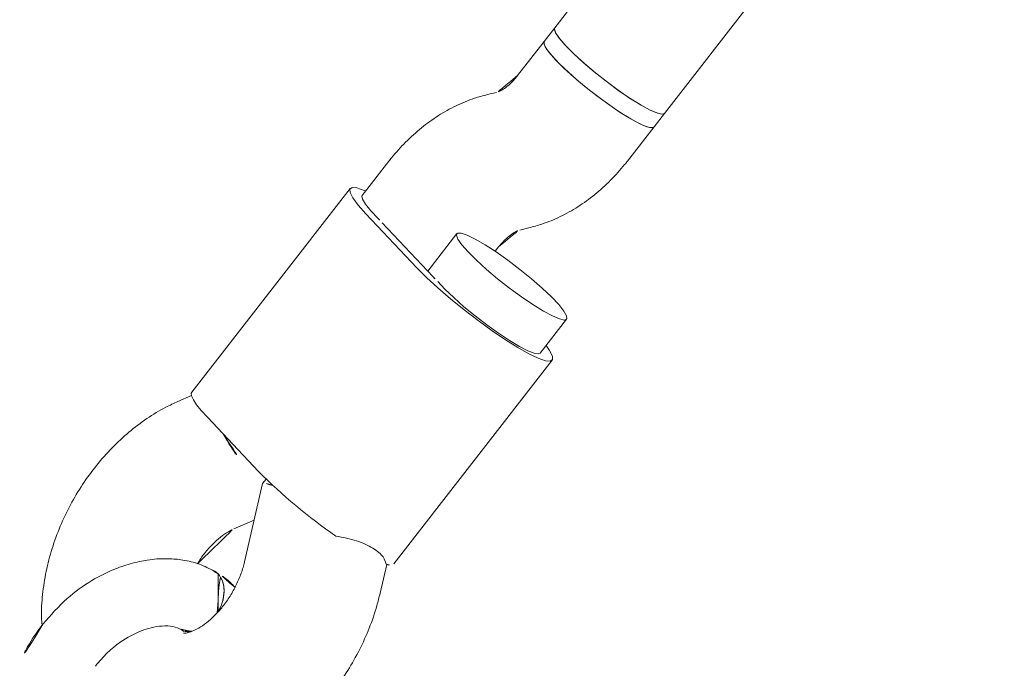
# Model space of a CAD drawing. Extents: x 5459245 to 5462690, y 5971016 to 5972523.
# Tile 91 of 198: x 5462451.0759 to 5462451.1891, y 5972212.4238 to 5972212.4983. Entities that reach past the tile are written whole.
import ezdxf

# ---------------------------------------------------------------- set-up
doc = ezdxf.new("R2010")
doc.units = 0
doc.layers.add('A_MAŁA ARCHITEKTURA', color=195, linetype='CONTINUOUS', lineweight=9)

# ---------------------------------------------------------------- blocks, each defined once
blk = doc.blocks.new('A$C43995eb0')
at = {"layer": 'A_MAŁA ARCHITEKTURA', "linetype": 'Continuous'}
for p, q in [((3175.09, -1090.27), (2927.99, -1043.07)), ((2921.23, -1058.07), (3172.08, -1105.99)), ((3235.33, -1094.42), (3206.21, -1088.86)), ((3206.12, -1090.46), (3201.27, -1089.53)), ((3177.03, -1090.64), (3175.09, -1090.27)), ((3181.91, -1091.58), (3177.03, -1090.64)), ((3239.07, -1094.3), (3235.76, -1095.13)), ((3194.6, -1099), (3193.89, -1098.17)), ((3198.06, -1100.4), (3197.42, -1100.28)), ((3198.26, -1105.25), (3203.61, -1106.27)), ((3201.06, -1113.46), (3203.92, -1105.4)), ((3172.08, -1105.99), (3174.03, -1106.36)), ((3174.03, -1106.36), (3178.91, -1107.29)), ((3200.98, -1115.61), (3203.84, -1107.55)), ((3181.73, -1108.57), (3182.44, -1109.4)), ((3233.98, -1112.07), (3242.96, -1109.82)), ((3240.12, -1112.63), (3238.16, -1111.02)), ((3233.35, -1111.95), (3233.97, -1112.07)), ((3245.45, -1112.43), (3245.56, -1111.88)), ((3245.56, -1111.88), (3245.5, -1112.43)), ((3253.17, -1112.79), (3253.24, -1112.39)), ((3232.96, -1113.12), (3230.1, -1121.18)), ((3194.42, -1115.99), (3199.3, -1116.93)), ((3199.22, -1118.53), (3228.34, -1124.09)), ((3228.7, -1123.95), (3230.01, -1125.02))]:
    blk.add_line(p, q, dxfattribs=at)
at = {"layer": 'A_MAŁA ARCHITEKTURA', "linetype": 'Continuous', "flags": 128}
for points in [[(3203.84, -1107.55), (3204.32, -1106.06), (3204.8, -1104.35), (3205.26, -1102.48), (3205.68, -1100.52), (3206.05, -1098.52), (3206.35, -1096.57), (3206.58, -1094.72), (3206.72, -1093.03), (3206.78, -1091.58), (3206.75, -1090.4), (3206.62, -1089.53), (3206.42, -1089.01), (3206.13, -1088.86), (3205.78, -1089.07), (3205.37, -1089.64), (3205.05, -1090.26)], [(3199.54, -1103.13), (3199.96, -1101.84), (3200.36, -1100.34), (3200.74, -1098.71), (3201.07, -1097.01), (3201.35, -1095.33), (3201.54, -1093.75), (3201.66, -1092.34), (3201.68, -1091.16), (3201.62, -1090.28), (3201.47, -1089.72), (3201.24, -1089.53), (3200.94, -1089.71), (3200.58, -1090.24), (3200.19, -1091.11), (3199.78, -1092.27), (3199.37, -1093.67), (3198.97, -1095.25), (3198.61, -1096.92), (3198.31, -1098.62), (3198.07, -1100.26), (3197.92, -1101.77), (3197.85, -1103.07), (3197.87, -1104.11), (3197.98, -1104.83), (3198.17, -1105.2), (3198.43, -1105.21), (3198.76, -1104.86), (3199.14, -1104.15), (3199.54, -1103.13)], [(3175.09, -1090.27), (3175.31, -1090.51), (3175.45, -1091.09), (3175.51, -1092.01), (3175.47, -1093.22), (3175.35, -1094.65), (3175.14, -1096.25), (3174.86, -1097.93), (3174.53, -1099.63), (3174.14, -1101.25), (3173.74, -1102.73), (3173.32, -1103.99), (3172.92, -1104.98), (3172.55, -1105.65), (3172.22, -1105.97), (3172.09, -1105.99)], [(3173.36, -1103.87), (3173.78, -1102.58), (3174.18, -1101.08), (3174.56, -1099.45), (3174.9, -1097.75), (3175.17, -1096.07), (3175.36, -1094.49), (3175.48, -1093.07), (3175.5, -1091.9), (3175.44, -1091.01), (3175.29, -1090.46), (3175.09, -1090.27)], [(3177.03, -1090.64), (3177.13, -1090.69), (3177.32, -1091.07), (3177.43, -1091.79), (3177.45, -1092.82), (3177.38, -1094.13), (3177.22, -1095.63), (3176.98, -1097.27), (3176.68, -1098.97), (3176.32, -1100.65), (3175.93, -1102.22), (3175.51, -1103.62), (3175.1, -1104.79), (3174.71, -1105.65), (3174.36, -1106.19), (3174.06, -1106.36), (3174.03, -1106.36)], [(3175.31, -1104.24), (3175.72, -1102.95), (3176.13, -1101.45), (3176.51, -1099.82), (3176.84, -1098.12), (3177.11, -1096.44), (3177.31, -1094.86), (3177.42, -1093.45), (3177.45, -1092.27), (3177.38, -1091.39), (3177.23, -1090.83), (3177.03, -1090.64)], [(3204.16, -1104.68), (3204.56, -1103.57), (3204.97, -1102.22), (3205.36, -1100.7), (3205.71, -1099.07), (3206.02, -1097.41), (3206.26, -1095.78), (3206.44, -1094.27), (3206.53, -1092.95), (3206.53, -1091.86), (3206.45, -1091.06), (3206.28, -1090.59), (3206.12, -1090.46)], [(3172.08, -1105.99), (3172.25, -1105.95), (3172.58, -1105.59), (3172.96, -1104.89), (3173.36, -1103.87)], [(3174.03, -1106.36), (3174.2, -1106.32), (3174.53, -1105.96), (3174.9, -1105.26), (3175.31, -1104.24)], [(3200.82, -1114.09), (3200.42, -1115.25), (3200.03, -1116.13), (3199.68, -1116.7), (3199.38, -1116.93), (3199.3, -1116.93)], [(3198.66, -1116.8), (3198.68, -1116.99), (3198.8, -1117.86), (3199, -1118.38), (3199.29, -1118.53), (3199.64, -1118.32), (3200.05, -1117.75), (3200.5, -1116.84), (3200.98, -1115.61)], [(3230.1, -1121.18), (3229.73, -1122.15), (3229.37, -1122.94), (3229.04, -1123.53), (3228.73, -1123.92), (3228.46, -1124.09), (3228.34, -1124.09)]]:
    blk.add_lwpolyline(points, dxfattribs=at)
at = {"layer": 'A_MAŁA ARCHITEKTURA', "linetype": 'Continuous'}
for centre, radius, start, end in [((3234.94, -1095.16), 0.833, 356.115, 62.4366), ((3175.01, -1094.05), 61.01, 341.7897, 352.694), ((3182.7, -1097.89), 22.51, 340.5159, 342.4399), ((3186.29, -1108.24), 15.67, 338.0893, 340.5396)]:
    blk.add_arc(centre, radius, start, end, dxfattribs=at)
for centre, major_axis, ratio, start_param, end_param in [((3233.74, -1103.88), (-0.23, 8.19), 0.065641, 2.596202, 3.156068), ((3229.93, -1114.63), (3.48, 7.45), 0.353826, 4.306859, 5.223081)]:
    blk.add_ellipse(centre, major_axis=major_axis, ratio=ratio, start_param=start_param, end_param=end_param, dxfattribs=at)
for points, knots in [([(3193.89, -1098.17), (3193.55, -1097.79), (3192.7, -1096.85), (3191.14, -1095.52), (3189.19, -1094.22), (3187.06, -1093.13), (3184.79, -1092.27), (3183.04, -1091.8), (3182.08, -1091.61), (3181.91, -1091.58)], [0, 0, 0, 0, 0.114749, 0.281467, 0.450444, 0.622342, 0.796229, 0.963933, 1, 1, 1, 1]), ([(3268.73, -1116.81), (3268.88, -1116.28), (3269.22, -1115.03), (3269.46, -1113.01), (3269.42, -1110.8), (3269.06, -1108.63), (3268.41, -1106.53), (3267.46, -1104.52), (3266.25, -1102.62), (3264.76, -1100.84), (3263.03, -1099.2), (3261.05, -1097.73), (3258.86, -1096.44), (3256.49, -1095.37), (3253.97, -1094.52), (3251.34, -1093.9), (3248.65, -1093.53), (3245.91, -1093.42), (3243.18, -1093.55), (3240.89, -1093.88), (3239.55, -1094.19), (3239.07, -1094.3)], [0, 0, 0, 0, 0.038869, 0.090998, 0.142589, 0.193816, 0.244998, 0.296516, 0.34871, 0.401842, 0.456045, 0.511298, 0.56743, 0.624181, 0.681294, 0.738558, 0.7959, 0.853334, 0.910922, 0.968714, 1, 1, 1, 1]), ([(3235.52, -1101.81), (3235.29, -1101.01), (3234.82, -1099.41), (3234.78, -1097.32), (3235.06, -1095.88), (3235.56, -1095.41), (3235.77, -1095.22)], [0, 0, 0, 0, 0.266006, 0.531719, 0.802227, 1, 1, 1, 1]), ([(3197.42, -1100.28), (3197.25, -1100.24), (3196.73, -1100.13), (3195.95, -1099.87), (3195.22, -1099.51), (3194.75, -1099.16), (3194.65, -1099.06), (3194.6, -1099)], [0, 0, 0, 0, 0.1053367, 0.3261999, 0.54674, 0.7695836, 1, 1, 1, 1]), ([(3178.91, -1107.29), (3179.08, -1107.33), (3179.6, -1107.44), (3180.39, -1107.7), (3181.11, -1108.06), (3181.59, -1108.41), (3181.68, -1108.51), (3181.73, -1108.57)], [0, 0, 0, 0, 0.105337, 0.3262, 0.54674, 0.769584, 1, 1, 1, 1]), ([(3182.44, -1109.4), (3182.79, -1109.78), (3183.63, -1110.72), (3185.2, -1112.05), (3187.14, -1113.35), (3189.28, -1114.44), (3191.55, -1115.3), (3193.29, -1115.77), (3194.25, -1115.96), (3194.42, -1115.99)], [0, 0, 0, 0, 0.114749, 0.281467, 0.450444, 0.622342, 0.796229, 0.963933, 1, 1, 1, 1]), ([(3242.96, -1109.82), (3243.17, -1109.77), (3243.81, -1109.62), (3244.99, -1109.47), (3246.47, -1109.44), (3247.96, -1109.57), (3249.37, -1109.86), (3250.64, -1110.28), (3251.71, -1110.78), (3252.52, -1111.31), (3253.07, -1111.81), (3253.37, -1112.17), (3253.45, -1112.35), (3253.44, -1112.33), (3253.44, -1112.33)], [0, 0, 0, 0, 0.04376, 0.134008, 0.225034, 0.316493, 0.407719, 0.498113, 0.587476, 0.676125, 0.765208, 0.856271, 0.952585, 1, 1, 1, 1]), ([(3246.04, -1109.47), (3245.88, -1109.94), (3245.56, -1110.89), (3245.5, -1111.92), (3245.47, -1112.43)], [0, 0, 0, 0, 0.49623, 1, 1, 1, 1]), ([(3245.56, -1111.88), (3245.7, -1111.6), (3245.99, -1111.03), (3246.92, -1110.37), (3248.07, -1109.99), (3248.98, -1109.84), (3249.43, -1109.91), (3249.45, -1109.92)], [0, 0, 0, 0, 0.246795, 0.49359, 0.740374, 0.98713, 1, 1, 1, 1]), ([(3249.56, -1109.95), (3249.34, -1109.93), (3248.68, -1109.87), (3247.61, -1110.09), (3246.54, -1110.59), (3245.85, -1111.24), (3245.64, -1111.7), (3245.56, -1111.88)], [0, 0, 0, 0, 0.124846, 0.36616, 0.607513, 0.8489, 1, 1, 1, 1]), ([(3245.6, -1114.55), (3245.36, -1114.53), (3244.63, -1114.48), (3243.46, -1114.22), (3242.19, -1113.82), (3241.12, -1113.31), (3240.47, -1112.9), (3240.19, -1112.68), (3240.12, -1112.63)], [0, 0, 0, 0, 0.101249, 0.312209, 0.52128, 0.727966, 0.932947, 1, 1, 1, 1]), ([(3245.48, -1112.43), (3245.47, -1113.06), (3245.46, -1114.33), (3245.91, -1116.14), (3246.53, -1117.68), (3247.18, -1118.89), (3247.8, -1119.82), (3248.43, -1120.64), (3249.31, -1121.66), (3250.73, -1123.02), (3252.98, -1124.64), (3256.08, -1126.26), (3258.54, -1126.88), (3259.85, -1127.21)], [0, 0, 0, 0, 0.094083, 0.18982, 0.268677, 0.329007, 0.379612, 0.421154, 0.47125, 0.562184, 0.680927, 0.82972, 1, 1, 1, 1]), ([(3252.78, -1111.57), (3252.91, -1111.76), (3253.17, -1112.13), (3253.14, -1112.55), (3253.12, -1112.76)], [0, 0, 0, 0, 0.48538, 1, 1, 1, 1]), ([(3253.15, -1112.76), (3253.16, -1112.74), (3253.25, -1112.42), (3253.13, -1111.99), (3252.86, -1111.66), (3252.8, -1111.59)], [0, 0, 0, 0, 0.057043, 0.804266, 1, 1, 1, 1]), ([(3261.4, -1119.64), (3260.72, -1119.48), (3259.43, -1119.18), (3257.32, -1118.23), (3255.66, -1117.07), (3254.47, -1115.87), (3253.74, -1114.85), (3253.23, -1113.73), (3253.19, -1113.07), (3253.17, -1112.73)], [0, 0, 0, 0, 0.146507, 0.279332, 0.483577, 0.583781, 0.706949, 0.847925, 1, 1, 1, 1]), ([(3230.01, -1125.02), (3230.42, -1125.34), (3231.48, -1126.17), (3233.38, -1127.34), (3235.71, -1128.47), (3238.2, -1129.38), (3240.81, -1130.05), (3243.49, -1130.48), (3246.22, -1130.66), (3248.95, -1130.58), (3251.66, -1130.25), (3254.32, -1129.67), (3256.86, -1128.81), (3258.78, -1128), (3259.77, -1127.39), (3260.02, -1127.23)], [0, 0, 0, 0, 0.050908, 0.132865, 0.215332, 0.298416, 0.38178, 0.465268, 0.548878, 0.632686, 0.716774, 0.801239, 0.886145, 0.971454, 1, 1, 1, 1]), ([(3259.85, -1127.21), (3260.89, -1127.38), (3262.98, -1127.71), (3265, -1127.58), (3266.01, -1127.51)], [0, 0, 0, 0, 0.4983482, 1, 1, 1, 1])]:
    blk.add_open_spline(points, degree=3, knots=knots, dxfattribs=at)

msp = doc.modelspace()

# ---------------------------------------------------------------- block references
at = {"layer": 'A_MAŁA ARCHITEKTURA', "xscale": 0.001, "yscale": 0.001, "zscale": 0.001, "rotation": 242.9301705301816}
msp.add_blockref('A$C43995eb0', (5462453.5658, 5972214.81866), dxfattribs=at)

doc.saveas('drawing.dxf')
